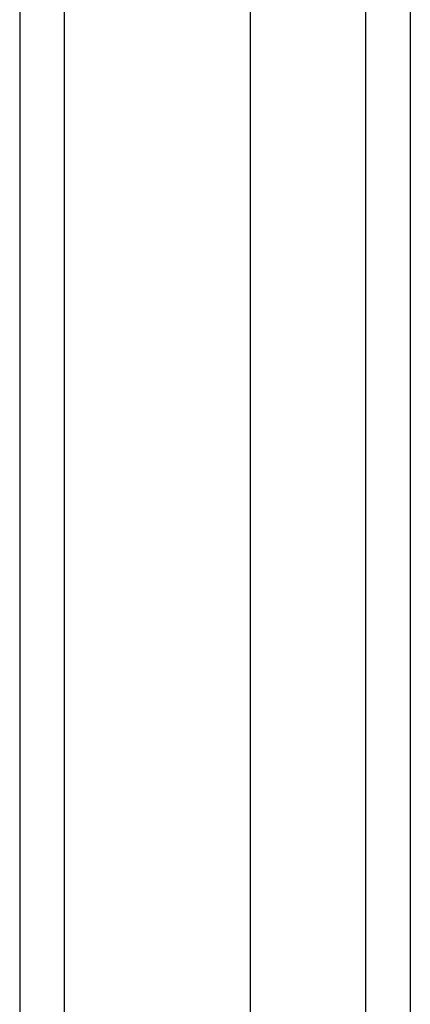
# Model space of a CAD drawing. Header units: inches. Extents: x 17 to 237, y 17 to 149.
# Tile 9 of 118: x 105.836 to 106.702, y 68.349 to 70.532. Entities that reach past the tile are written whole.
import ezdxf

# ---------------------------------------------------------------- set-up
doc = ezdxf.new("R2010")
doc.units = ezdxf.units.IN
doc.header["$MEASUREMENT"] = 0
doc.layers.add('Visible Edges(ANSI)', color=7, linetype='Continuous', lineweight=25)
doc.layers.add('Visible Tangent Edges(ANSI)', color=7, linetype='Continuous', lineweight=25)

msp = doc.modelspace()

# ---------------------------------------------------------------- linework, layer by layer
at = {"layer": 'Visible Edges(ANSI)'}
for p, q in [((105.8357, 102.0672), (105.8357, 66.2652)), ((106.3475, 67.0633), (106.3475, 101.2691)), ((106.7018, 101.2691), (106.7018, 67.0633))]:
    msp.add_line(p, q, dxfattribs=at)
at = {"layer": 'Visible Tangent Edges(ANSI)'}
for p, q in [((105.9347, 66.2652), (105.9347, 102.0672)), ((106.6028, 101.3991), (106.6028, 66.9333))]:
    msp.add_line(p, q, dxfattribs=at)

doc.saveas('drawing.dxf')
